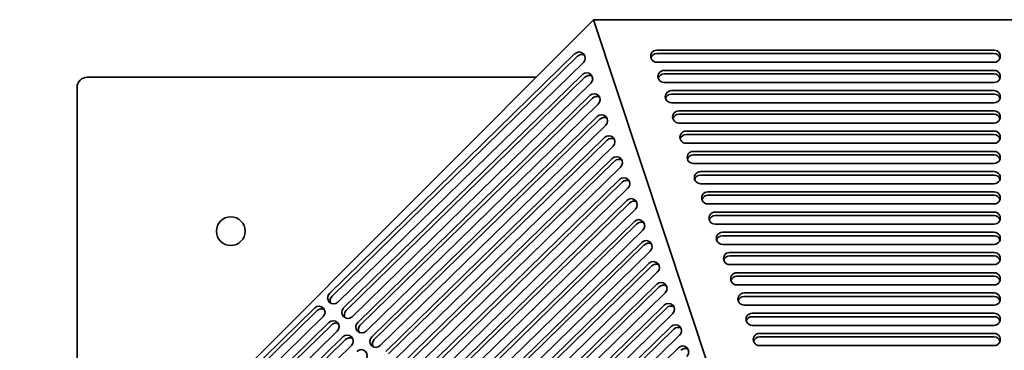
# Model space of a CAD drawing. Header units: millimetres. Extents: x 362 to 1318, y 115 to 1074.
# Tile 6 of 8: x 362 to 842, y 912 to 1074. Entities that reach past the tile are written whole.
import ezdxf

# ---------------------------------------------------------------- set-up
doc = ezdxf.new("R2010")
doc.units = ezdxf.units.MM
doc.header["$LTSCALE"] = 4
doc.layers.add('Krawędzie widoczne(ISO)', color=7, linetype='Continuous', lineweight=35, true_color=0x262659)

msp = doc.modelspace()

# ---------------------------------------------------------------- linework, layer by layer
at = {"layer": 'Krawędzie widoczne(ISO)'}
for p, q in [((362, 793.5), (642.01, 1073.5)), ((642.01, 1073.5), (1037.99, 1073.5)), ((642.01, 1073.5), (769.34, 689.5)), ((513.16, 940.11), (632.92, 1056.97)), ((672.87, 1058.67), (837.4, 1058.67)), ((672.87, 1056.99), (837.4, 1056.99)), ((514.42, 938.85), (634.18, 1055.71)), ((637.04, 1052.74), (517.28, 935.89)), ((837.4, 1052.76), (672.87, 1052.76)), ((676.43, 1048.81), (837.4, 1048.81)), ((395, 1045.5), (614.01, 1045.5)), ((520.03, 933.07), (636.55, 1046.75)), ((521.29, 931.81), (637.81, 1045.49)), ((640.67, 1042.53), (524.15, 928.84)), ((676.43, 1047.13), (837.4, 1047.13)), ((837.4, 1042.9), (676.43, 1042.9)), ((390, 821.5), (390, 1040.5)), ((679.98, 1038.96), (837.4, 1038.96)), ((526.9, 926.02), (640.17, 1036.54)), ((528.16, 924.76), (641.43, 1035.28)), ((679.98, 1037.28), (837.4, 1037.28)), ((837.4, 1033.04), (679.98, 1033.04)), ((644.29, 1032.31), (531.02, 921.79)), ((683.54, 1029.1), (837.4, 1029.1)), ((533.77, 918.98), (643.79, 1026.33)), ((535.03, 917.72), (645.05, 1025.07)), ((683.54, 1027.42), (837.4, 1027.42)), ((647.91, 1022.1), (537.89, 914.75)), ((837.4, 1023.18), (683.54, 1023.18)), ((687.1, 1019.24), (837.4, 1019.24)), ((540.64, 911.93), (647.41, 1016.11)), ((541.9, 910.67), (648.67, 1014.85)), ((687.1, 1017.56), (837.4, 1017.56)), ((651.53, 1011.89), (544.76, 907.7)), ((837.4, 1013.33), (687.1, 1013.33)), ((690.66, 1009.38), (837.4, 1009.38)), ((547.51, 904.88), (651.03, 1005.9)), ((548.77, 903.62), (652.29, 1004.64)), ((690.66, 1007.7), (837.4, 1007.7)), ((655.16, 1001.67), (551.63, 900.66)), ((837.4, 1003.47), (690.66, 1003.47)), ((694.22, 999.53), (837.4, 999.53)), ((554.38, 897.84), (654.66, 995.69)), ((555.64, 896.58), (655.92, 994.43)), ((694.22, 997.84), (837.4, 997.84)), ((658.78, 991.46), (558.5, 893.61)), ((837.4, 993.61), (694.22, 993.61)), ((697.78, 989.67), (837.4, 989.67)), ((561.25, 890.79), (658.28, 985.47)), ((697.78, 987.99), (837.4, 987.99)), ((562.51, 889.53), (659.54, 984.21)), ((662.4, 981.25), (565.37, 886.57)), ((837.4, 983.75), (697.78, 983.75)), ((568.11, 883.75), (661.9, 975.26)), ((701.34, 979.81), (837.4, 979.81)), ((701.34, 978.13), (837.4, 978.13)), ((569.37, 882.49), (663.16, 974)), ((666.02, 971.03), (572.24, 879.52)), ((837.4, 973.9), (701.34, 973.9)), ((704.9, 969.95), (837.4, 969.95)), ((704.9, 968.27), (837.4, 968.27)), ((574.98, 876.7), (665.5, 965.02)), ((576.24, 875.44), (666.76, 963.76)), ((669.65, 960.82), (579.11, 872.48)), ((837.4, 964.04), (704.9, 964.04)), ((708.4, 960.1), (837.4, 960.1)), ((708.4, 958.41), (837.4, 958.41)), ((581.83, 869.63), (669.15, 954.83)), ((583.09, 868.37), (670.41, 953.57)), ((837.4, 954.18), (708.4, 954.18)), ((673.27, 950.61), (585.95, 865.4)), ((711.9, 950.24), (837.4, 950.24)), ((711.9, 948.56), (837.4, 948.56)), ((588.7, 862.59), (672.79, 944.64)), ((589.96, 861.33), (674.05, 943.38)), ((837.4, 944.32), (711.9, 944.32)), ((676.92, 940.42), (592.82, 858.36)), ((715.4, 940.38), (837.4, 940.38)), ((715.4, 938.7), (837.4, 938.7)), ((386.19, 816.22), (505.95, 933.08)), ((595.56, 855.54), (676.44, 934.46)), ((596.83, 854.28), (677.7, 933.2)), ((837.4, 934.47), (715.4, 934.47)), ((387.45, 814.96), (507.21, 931.82)), ((510.07, 928.85), (390.31, 812)), ((680.56, 930.23), (599.69, 851.31)), ((719.4, 930.52), (837.4, 930.52)), ((719.4, 928.84), (837.4, 928.84)), ((396.31, 812.35), (512.82, 926.03)), ((397.57, 811.09), (514.08, 924.77)), ((602.43, 848.5), (679.88, 924.06)), ((603.69, 847.24), (681.14, 922.8)), ((837.4, 924.61), (719.4, 924.61)), ((516.94, 921.81), (400.43, 808.12)), ((406.42, 808.47), (519.69, 918.99)), ((407.68, 807.21), (520.95, 917.73)), ((684, 919.83), (606.56, 844.27)), ((722.9, 920.66), (837.4, 920.66)), ((722.9, 918.98), (837.4, 918.98)), ((523.81, 914.76), (410.55, 804.24)), ((609.3, 841.45), (683.38, 913.73)), ((837.4, 914.75), (722.9, 914.75))]:
    msp.add_line(p, q, dxfattribs=at)
msp.add_circle((465, 970.5), 7, dxfattribs=at)
msp.add_arc((395, 1040.5), 5, 90, 180, dxfattribs=at)
for centre, major_axis, ratio, start_param, end_param in [((634.98, 1054.85), (2.12, 2.12), 0.983987, 4.699911, 7.841503), ((672.87, 1055.71), (-3, 0), 0.985764, 4.712389, 7.853982), ((672.87, 1054.03), (-3, 0), 0.985764, 4.712389, 5.994943), ((837.4, 1055.71), (3, 0), 0.985764, 4.712389, 7.853982), ((837.4, 1054.03), (3, 0), 0.985764, 0.288243, 1.570796), ((636.24, 1053.59), (2.12, 2.12), 0.983987, 0.306688, 1.558318), ((638.61, 1044.64), (2.12, 2.12), 0.983987, 4.699911, 7.841503), ((676.43, 1045.86), (-3, 0), 0.985764, 4.712389, 7.853982), ((837.4, 1045.86), (3, 0), 0.985764, 4.712389, 7.853982), ((639.87, 1043.38), (2.12, 2.12), 0.983987, 0.306688, 1.558318), ((676.43, 1044.18), (-3, 0), 0.985764, 4.712389, 5.994943), ((837.4, 1044.18), (3, 0), 0.985764, 0.288243, 1.570796), ((679.98, 1036), (-3, 0), 0.985764, 4.712389, 7.853982), ((837.4, 1036), (3, 0), 0.985764, 4.712389, 7.853982), ((642.23, 1034.43), (2.12, 2.12), 0.983987, 4.699911, 7.841503), ((643.49, 1033.17), (2.12, 2.12), 0.983987, 0.306688, 1.558318), ((679.98, 1034.32), (-3, 0), 0.985764, 4.712389, 5.994943), ((837.4, 1034.32), (3, 0), 0.985764, 0.288243, 1.570796), ((683.54, 1026.14), (-3, 0), 0.985764, 4.712389, 7.853982), ((837.4, 1026.14), (3, 0), 0.985764, 4.712389, 7.853982), ((645.85, 1024.21), (2.12, 2.12), 0.983987, 4.699911, 7.841503), ((647.11, 1022.95), (2.12, 2.12), 0.983987, 0.306688, 1.558318), ((683.54, 1024.46), (-3, 0), 0.985764, 4.712389, 5.994943), ((837.4, 1024.46), (3, 0), 0.985764, 0.288243, 1.570796), ((687.1, 1016.28), (-3, 0), 0.985764, 4.712389, 7.853982), ((837.4, 1016.28), (3, 0), 0.985764, 4.712389, 7.853982), ((649.47, 1014), (2.12, 2.12), 0.983987, 4.699911, 7.841503), ((650.73, 1012.74), (2.12, 2.12), 0.983987, 0.306688, 1.558318), ((687.1, 1014.6), (-3, 0), 0.985764, 4.712389, 5.994943), ((837.4, 1014.6), (3, 0), 0.985764, 0.288243, 1.570796), ((690.66, 1006.43), (-3, 0), 0.985764, 4.712389, 7.853982), ((837.4, 1006.43), (3, 0), 0.985764, 4.712389, 7.853982), ((653.1, 1003.79), (2.12, 2.12), 0.983987, 4.699911, 7.841503), ((654.36, 1002.53), (2.12, 2.12), 0.983987, 0.306688, 1.558318), ((690.66, 1004.74), (-3, 0), 0.985764, 4.712389, 5.994943), ((837.4, 1004.74), (3, 0), 0.985764, 0.288243, 1.570796), ((694.22, 996.57), (-3, 0), 0.985764, 4.712389, 7.853982), ((837.4, 996.57), (3, 0), 0.985764, 4.712389, 7.853982), ((656.72, 993.57), (2.12, 2.12), 0.983987, 4.699911, 7.841503), ((657.98, 992.31), (2.12, 2.12), 0.983987, 0.306688, 1.558318), ((694.22, 994.89), (-3, 0), 0.985764, 4.712389, 5.994943), ((837.4, 994.89), (3, 0), 0.985764, 0.288243, 1.570796), ((697.78, 986.71), (-3, 0), 0.985764, 4.712389, 7.853982), ((837.4, 986.71), (3, 0), 0.985764, 4.712389, 7.853982), ((660.34, 983.36), (2.12, 2.12), 0.983987, 4.699911, 7.841503), ((661.6, 982.1), (2.12, 2.12), 0.983987, 0.306688, 1.558318), ((697.78, 985.03), (-3, 0), 0.985764, 4.712389, 5.994943), ((837.4, 985.03), (3, 0), 0.985764, 0.288243, 1.570796), ((663.96, 973.15), (2.12, 2.12), 0.983987, 4.699911, 7.841503), ((701.34, 976.85), (-3, 0), 0.985764, 4.712389, 7.853982), ((701.34, 975.17), (-3, 0), 0.985764, 4.712389, 5.994943), ((837.4, 976.85), (3, 0), 0.985764, 4.712389, 7.853982), ((837.4, 975.17), (3, 0), 0.985764, 0.288243, 1.570796), ((665.22, 971.89), (2.12, 2.12), 0.983987, 0.306688, 1.558318), ((667.58, 962.93), (2.12, 2.12), 0.983987, 4.699911, 7.853587), ((704.9, 967), (-3, 0), 0.985764, 4.712389, 7.853982), ((704.9, 965.31), (-3, 0), 0.985764, 4.712389, 5.994943), ((837.4, 967), (3, 0), 0.985764, 4.712389, 7.853982), ((837.4, 965.31), (3, 0), 0.985764, 0.288243, 1.570796), ((668.84, 961.67), (2.12, 2.12), 0.983987, 0.306676, 1.570402), ((708.4, 957.14), (-3, 0), 0.985764, 4.712389, 7.853982), ((708.4, 955.46), (-3, 0), 0.985764, 4.712389, 5.994943), ((837.4, 957.14), (3, 0), 0.985764, 4.712389, 7.853982), ((837.4, 955.46), (3, 0), 0.985764, 0.288243, 1.570796), ((671.21, 952.72), (2.12, 2.12), 0.983987, 4.699911, 7.841503), ((672.47, 951.46), (2.12, 2.12), 0.983987, 0.306688, 1.558318), ((711.9, 947.28), (-3, 0), 0.985764, 4.712389, 7.853982), ((711.9, 945.6), (-3, 0), 0.985764, 4.712389, 5.994943), ((837.4, 947.28), (3, 0), 0.985764, 4.712389, 7.853982), ((837.4, 945.6), (3, 0), 0.985764, 0.288243, 1.570796), ((674.86, 942.53), (2.12, 2.12), 0.983987, 4.699911, 7.841503), ((676.12, 941.27), (2.12, 2.12), 0.983987, 0.306688, 1.558318), ((515.22, 938), (-2.12, -2.12), 0.983987, 4.699911, 7.841503), ((516.48, 936.74), (-2.12, -2.12), 0.983987, 4.699911, 5.976498), ((715.4, 937.42), (-3, 0), 0.985764, 4.712389, 7.853982), ((715.4, 935.74), (-3, 0), 0.985764, 4.712389, 5.994943), ((837.4, 937.42), (3, 0), 0.985764, 4.712389, 7.853982), ((837.4, 935.74), (3, 0), 0.985764, 0.288243, 1.570796), ((508.01, 930.96), (2.12, 2.12), 0.983987, 4.699911, 7.841503), ((509.27, 929.7), (2.12, 2.12), 0.983987, 0.306688, 1.558318), ((522.09, 930.95), (-2.12, -2.12), 0.983987, 4.699911, 7.841503), ((678.5, 932.34), (2.12, 2.12), 0.983987, 4.699911, 7.841503), ((679.76, 931.08), (2.12, 2.12), 0.983987, 0.306688, 1.558318), ((514.88, 923.92), (2.12, 2.12), 0.983987, 4.699911, 7.841503), ((523.35, 929.69), (-2.12, -2.12), 0.983987, 4.699911, 5.976498), ((719.4, 927.57), (-3, 0), 0.985764, 4.712389, 7.853982), ((719.4, 925.88), (-3, 0), 0.985764, 4.712389, 5.994943), ((837.4, 927.57), (3, 0), 0.985764, 4.712389, 7.853982), ((837.4, 925.88), (3, 0), 0.985764, 0.288243, 1.570796), ((516.14, 922.66), (2.12, 2.12), 0.983987, 0.306688, 1.558318), ((528.96, 923.91), (-2.12, -2.12), 0.983987, 4.699911, 7.841503), ((530.22, 922.65), (-2.12, -2.12), 0.983987, 4.699911, 5.976498), ((681.94, 921.95), (2.12, 2.12), 0.983987, 4.699911, 7.841503), ((683.2, 920.69), (2.12, 2.12), 0.983987, 0.306688, 1.558318), ((521.75, 916.87), (2.12, 2.12), 0.983987, 4.699911, 7.841503), ((523.01, 915.61), (2.12, 2.12), 0.983987, 0.306688, 1.558318), ((535.83, 916.86), (-2.12, -2.12), 0.983987, 4.699911, 7.841503), ((537.09, 915.6), (-2.12, -2.12), 0.983987, 4.699911, 5.976498), ((722.9, 917.71), (-3, 0), 0.985764, 4.712389, 7.853982), ((722.9, 916.03), (-3, 0), 0.985764, 4.712389, 5.994943), ((837.4, 917.71), (3, 0), 0.985764, 4.712389, 7.853982), ((837.4, 916.03), (3, 0), 0.985764, 0.288243, 1.570796), ((528.62, 909.83), (2.12, 2.12), 0.983987, 4.699911, 7.841503), ((685.44, 911.62), (2.12, 2.12), 0.983987, 4.699911, 7.841503), ((686.7, 910.36), (2.12, 2.12), 0.983987, 0.306688, 1.558318)]:
    msp.add_ellipse(centre, major_axis=major_axis, ratio=ratio, start_param=start_param, end_param=end_param, dxfattribs=at)

doc.saveas('drawing.dxf')
